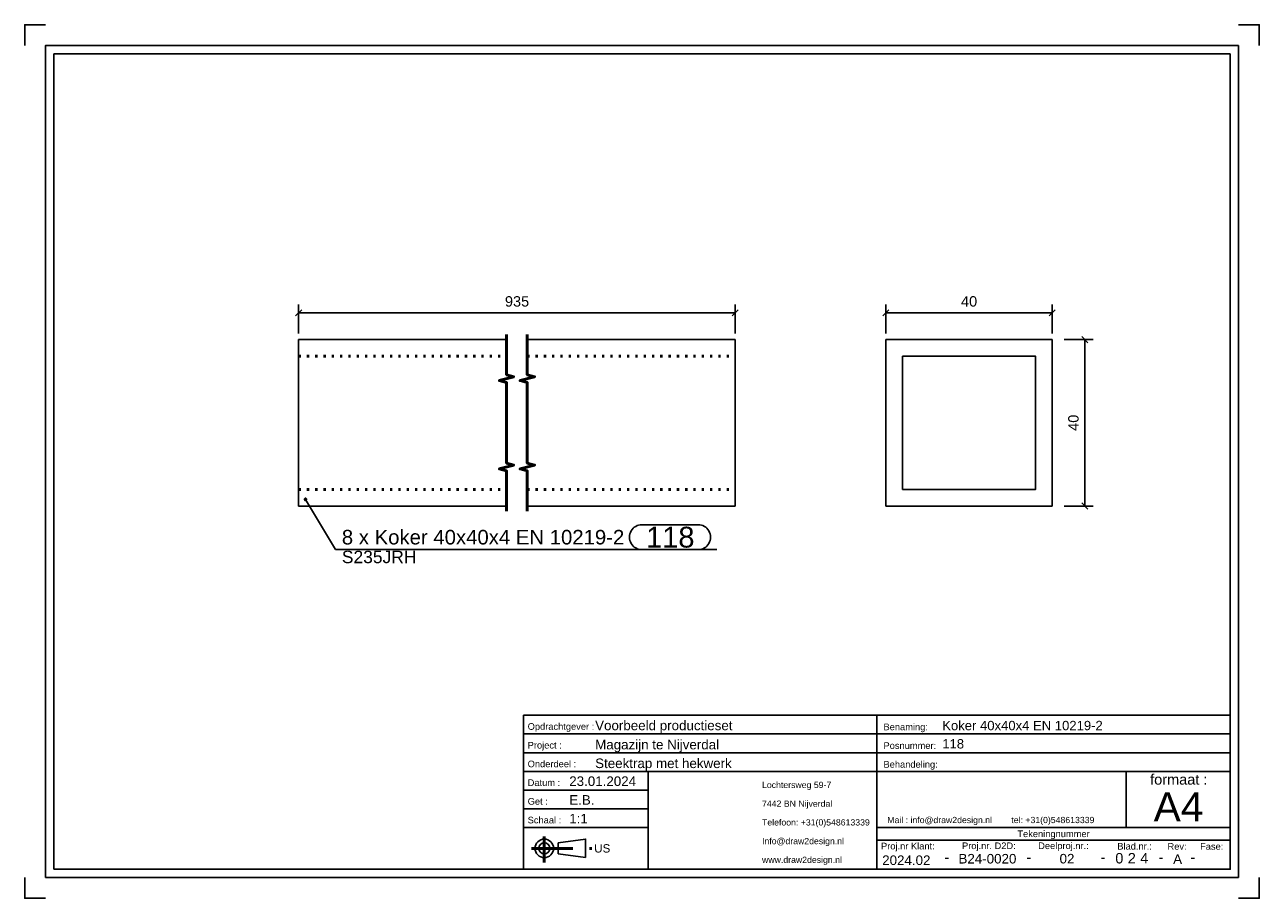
# Model space of a CAD drawing. Header units: millimetres. Extents: x 437 to 734, y -516 to -306.
import ezdxf
from ezdxf.enums import TextEntityAlignment as Align

# ---------------------------------------------------------------- set-up
doc = ezdxf.new("R2010")
doc.units = ezdxf.units.MM
doc.linetypes.add('DOT', pattern=[2, 0.5, -1.5])
doc.linetypes.add('STRICHPUNKT2', pattern=[18.5, 10, -4, 0.5, -4])
doc.layers.get('0').update_dxf_attribs({"linetype": 'CONTINUOUS'})
for name, color, linetype in [('DIM49', 4, 'CONTINUOUS'), ('TXT_ALL', 7, 'CONTINUOUS'), ('TXT_DIM49', 2, 'CONTINUOUS'), ('TXT_YELLOW', 2, 'CONTINUOUS')]:
    doc.layers.add(name, color=color, linetype=linetype)
doc.layers.add('LE_ALL', color=7, linetype='CONTINUOUS', lineweight=50)
doc.styles.add('ARIAL', font='arial.ttf')

# ---------------------------------------------------------------- blocks, each defined once
blk = doc.blocks.new('TFIELD_00005', base_point=(614.62, -506.97))
at = {"layer": 'TXT_YELLOW', "style": 'ARIAL'}
for s, p in [('Lochtersweg 59-7', (614.62, -488.97)), ('7442 BN Nijverdal', (614.62, -493.47)), ('Telefoon: +31(0)548613339', (614.62, -497.97)), ('Info@draw2design.nl', (614.62, -502.47)), ('www.draw2design.nl', (614.62, -506.97))]:
    blk.add_text(s, height=1.5, dxfattribs=at).set_placement(p, align=Align.MIDDLE_LEFT)
blk = doc.blocks.new('FLEX_00004', base_point=(627.43, -509.22))
blk.add_blockref('TFIELD_00005', (614.62, -506.97))
blk = doc.blocks.new('D2D_00003', base_point=(587.49, -507.36))
blk.add_blockref('FLEX_00004', (627.43, -509.22))
blk = doc.blocks.new('TFIELD_00007', base_point=(708.83, -494.22))
at = {"layer": 'TXT_YELLOW', "style": 'ARIAL'}
blk.add_text('A4', height=7, dxfattribs=at).set_placement((708.83, -494.22), align=Align.MIDDLE_LEFT)
blk = doc.blocks.new('FLEX_00006', base_point=(714.74, -499.22))
blk.add_blockref('TFIELD_00007', (708.83, -494.22))
blk = doc.blocks.new('TFIELD_00010', base_point=(644.75, -497.4))
at = {"layer": 'TXT_YELLOW', "style": 'ARIAL'}
blk.add_text('Mail : info@draw2design.nl        tel: +31(0)548613339', height=1.5, dxfattribs=at).set_placement((644.75, -497.4), align=Align.MIDDLE_LEFT)
blk = doc.blocks.new('FLEX_00009', base_point=(644.75, -498.65))
blk.add_blockref('TFIELD_00010', (644.75, -497.4))
blk = doc.blocks.new('DRAW2DESIGNLOGO_00008', base_point=(644.67, -495.73))
blk.add_blockref('FLEX_00009', (644.75, -498.65))
blk = doc.blocks.new('TFIELD_00014', base_point=(574.24, -504.22))
at = {"layer": 'TXT_YELLOW', "style": 'ARIAL'}
blk.add_text('US', height=2, dxfattribs=at).set_placement((574.24, -504.22), align=Align.MIDDLE_LEFT)
blk = doc.blocks.new('FLEX_00013', base_point=(574.24, -504.22))
blk.add_blockref('TFIELD_00014', (574.24, -504.22))
blk = doc.blocks.new('US_00012', base_point=(563.58, -504.22))
blk.add_line((565.6, -505.55), (572.16, -506.44))
blk.add_lwpolyline([(565.6, -505.55), (565.6, -502.89), (572.16, -502), (572.16, -506.44)])
for radius in [2.22, 1.33]:
    blk.add_circle((562.24, -504.22), radius)
at = {"layer": 'LE_ALL', "color": 1, "linetype": 'STRICHPUNKT2'}
for p, q in [((562.24, -501.4), (562.24, -507.63)), ((559.14, -504.22), (574.01, -504.22))]:
    blk.add_line(p, q, dxfattribs=at)
blk.add_blockref('FLEX_00013', (574.24, -504.22))
blk = doc.blocks.new('SCHRIFE_00016', base_point=(568.24, -489.22))
for p, q in [((557.24, -472.22), (642.24, -472.22)), ((642.24, -472.22), (727.24, -472.22)), ((642.24, -509.22), (642.24, -472.22)), ((727.24, -472.22), (727.24, -509.22)), ((557.24, -476.72), (642.24, -476.72)), ((642.24, -476.72), (727.24, -476.72)), ((557.24, -481.22), (642.24, -481.22)), ((642.24, -481.22), (727.24, -481.22)), ((557.24, -485.72), (727.24, -485.72)), ((587.24, -485.72), (587.24, -509.22)), ((702.24, -485.72), (702.24, -499.22)), ((587.24, -490.22), (557.24, -490.22)), ((587.24, -494.72), (557.24, -494.72)), ((587.24, -499.22), (557.24, -499.22)), ((727.24, -499.22), (642.24, -499.22)), ((727.24, -502.22), (642.24, -502.22))]:
    blk.add_line(p, q)
blk.add_lwpolyline([(727.24, -509.22), (557.24, -509.22), (557.24, -472.22)])
at = {"layer": 'TXT_YELLOW', "style": 'ARIAL'}
for s, height, p in [('Voorbeeld productieset', 2.3, (574.47, -475.82)), ('Koker 40x40x4 EN 10219-2', 2.25, (657.97, -475.82)), ('Magazijn te Nijverdal', 2.3, (574.47, -480.42)), ('118', 2.25, (657.97, -480.21)), ('Steektrap met hekwerk', 2.3, (574.47, -484.92)), ('23.01.2024', 2.3, (568.24, -489.22)), ('E.B.', 2.3, (568.24, -493.72)), ('1:1', 2.3, (568.24, -498.22))]:
    blk.add_text(s, height=height, dxfattribs=at).set_placement(p)
for s, height, p in [('2024.02', 2.3, (649.33, -508.22)), ('-', 2.5, (659.07, -507.56)), ('B24-0020', 2.3, (668.84, -507.86)), ('-', 2.5, (678.81, -507.56)), ('02', 2.3, (687.98, -507.85)), ('-', 2.5, (696.64, -507.56)), ('-', 2.5, (710.58, -507.56)), ('A', 2.3, (714.59, -507.95)), ('-', 2.5, (718.24, -507.56))]:
    blk.add_text(s, height=height, dxfattribs=at).set_placement(p, align=Align.CENTER)
blk = doc.blocks.new('TFIELD_00020', base_point=(705.6, -506.59))
at = {"layer": 'TXT_ALL', "style": 'ARIAL'}
blk.add_text('4', height=2.5, dxfattribs=at).set_placement((705.6, -506.59), align=Align.MIDDLE_LEFT)
blk = doc.blocks.new('4_00019')
blk.add_blockref('TFIELD_00020', (705.6, -506.59))
blk = doc.blocks.new('TELLER1_00018')
blk.add_blockref('4_00019', (0, 0))
blk = doc.blocks.new('TFIELD_00023', base_point=(702.6, -506.59))
at = {"layer": 'TXT_ALL', "style": 'ARIAL'}
blk.add_text('2', height=2.5, dxfattribs=at).set_placement((702.6, -506.59), align=Align.MIDDLE_LEFT)
blk = doc.blocks.new('2_00022')
blk.add_blockref('TFIELD_00023', (702.6, -506.59))
blk = doc.blocks.new('TELLER2_00021')
blk.add_blockref('2_00022', (0, 0))
blk = doc.blocks.new('TFIELD_00026', base_point=(699.6, -506.59))
at = {"layer": 'TXT_ALL', "style": 'ARIAL'}
blk.add_text('0', height=2.5, dxfattribs=at).set_placement((699.6, -506.59), align=Align.MIDDLE_LEFT)
blk = doc.blocks.new('0_00025')
blk.add_blockref('TFIELD_00026', (699.6, -506.59))
blk = doc.blocks.new('TELLER3_00024')
blk.add_blockref('0_00025', (0, 0))
blk = doc.blocks.new('NL_00027', base_point=(558.24, -475.72))
at = {"layer": 'TXT_ALL', "color": 1, "style": 'ARIAL'}
blk.add_text('Tekeningnummer', height=1.6, dxfattribs=at).set_placement((684.74, -500.72), align=Align.MIDDLE_CENTER)
at = {"layer": 'TXT_YELLOW', "style": 'ARIAL'}
for s, p in [('Opdrachtgever :', (558.24, -475.72)), ('Benaming:', (643.84, -475.82)), ('Project :', (558.24, -480.22)), ('Posnummer:', (643.84, -480.32)), ('Onderdeel :', (558.24, -484.72)), ('Behandeling:', (643.84, -484.82)), ('Datum :', (558.24, -489.22)), ('Get :', (558.24, -493.72)), ('Schaal :', (558.24, -498.22)), ('Proj.nr Klant:', (643.24, -504.47)), ('Proj.nr. D2D:', (662.73, -504.4)), ('Deelproj.nr.:', (681.05, -504.39)), ('Blad.nr.:', (700.08, -504.51)), ('Rev:', (712.16, -504.55)), ('Fase:', (720, -504.55))]:
    blk.add_text(s, height=1.6, dxfattribs=at).set_placement(p)
blk.add_text('formaat :', height=2.5, dxfattribs=at).set_placement((714.87, -488.9), align=Align.CENTER)
blk = doc.blocks.new('SCHRIFE_00015')
for name, p in [('SCHRIFE_00016', (568.24, -489.22)), ('NL_00027', (558.24, -475.72)), ('TELLER3_00024', (0, 0)), ('TELLER2_00021', (0, 0)), ('TELLER1_00018', (0, 0))]:
    blk.add_blockref(name, p)
blk = doc.blocks.new('DINA4Q_00002', base_point=(727.24, -313.22))
for p, q in [((729.24, -311.22), (729.24, -511.22)), ((444.24, -509.22), (444.24, -313.22)), ((444.24, -313.22), (727.24, -313.22)), ((442.24, -511.22), (729.24, -511.22))]:
    blk.add_line(p, q)
for points in [[(437.24, -311.22), (437.24, -306.22), (442.24, -306.22)], [(729.24, -306.22), (734.24, -306.22), (734.24, -311.22)], [(442.24, -511.22), (442.24, -311.22), (729.24, -311.22)], [(727.24, -313.22), (727.24, -509.22), (444.24, -509.22)], [(437.24, -511.22), (437.24, -516.22), (442.24, -516.22)], [(729.24, -516.22), (734.24, -516.22), (734.24, -511.22)]]:
    blk.add_lwpolyline(points)
for name, p in [('SCHRIFE_00015', (0, 0)), ('D2D_00003', (587.49, -507.36)), ('FLEX_00006', (714.74, -499.22)), ('DRAW2DESIGNLOGO_00008', (644.67, -495.73)), ('US_00012', (563.58, -504.22))]:
    blk.add_blockref(name, p)
blk = doc.blocks.new('_ZBL0018_00001')
blk.add_blockref('DINA4Q_00002', (727.24, -313.22))
blk = doc.blocks.new('_D1', base_point=(552.77, -373.98))
at = {"layer": 'DIM49', "color": 1}
for p, q in [((503.15, -380.48), (503.15, -373.48)), ((608.15, -380.48), (608.15, -373.48)), ((503.9, -374.73), (502.4, -376.23)), ((503.15, -375.48), (608.15, -375.48)), ((607.4, -376.23), (608.9, -374.73))]:
    blk.add_line(p, q, dxfattribs=at)
at = {"layer": 'TXT_DIM49', "style": 'ARIAL'}
blk.add_text('935', height=2.5, dxfattribs=at).set_placement((552.77, -373.98))
blk = doc.blocks.new('SHAPE_00049', base_point=(504.8, -420.33))
at = {"layer": 'DIM49', "color": 3}
for p, q in [((504.54, -420.29), (505.06, -420.29)), ((504.59, -420.49), (505, -420.49)), ((504.91, -420.09), (504.69, -420.09)), ((504.8, -420.33), (512.04, -432.41)), ((585.72, -426.41), (599.24, -426.41)), ((512.04, -432.41), (603.74, -432.41)), ((599.24, -432.41), (585.72, -432.41))]:
    blk.add_line(p, q, dxfattribs=at)
blk.add_lwpolyline([(504.61, -420.14), (504.57, -420.2), (504.54, -420.26), (504.53, -420.33), (504.54, -420.4), (504.57, -420.46), (504.61, -420.51), (504.67, -420.56), (504.73, -420.58), (504.8, -420.59), (504.87, -420.58), (504.93, -420.55), (504.99, -420.51), (505.03, -420.45), (505.05, -420.39), (505.06, -420.32), (505.05, -420.25), (505.02, -420.19), (504.98, -420.14), (504.93, -420.1), (504.86, -420.07), (504.79, -420.06), (504.73, -420.07), (504.66, -420.1)], close=True, dxfattribs=at)
for centre, start_param, end_param in [((585.72, -429.41), 1.570796, 4.712389), ((599.24, -429.41), 4.712389, 7.853982)]:
    blk.add_ellipse(centre, major_axis=(3, 0), ratio=1, start_param=start_param, end_param=end_param, dxfattribs=at)
at = {"layer": 'TXT_DIM49', "style": 'ARIAL'}
for s, height, p in [('8 x Koker 40x40x4 EN 10219-2', 3.5, (513.54, -429.41)), ('118', 5, (586.72, -429.41)), ('S235JRH', 3, (513.54, -434.16))]:
    blk.add_text(s, height=height, dxfattribs=at).set_placement(p, align=Align.MIDDLE_LEFT)
blk = doc.blocks.new('Koker 40x40x4 EN 10219-2_00035', base_point=(558.15, -417.93))
for p, q in [((503.15, -381.93), (553.15, -381.93)), ((503.15, -381.93), (503.15, -421.93)), ((558.15, -381.93), (608.15, -381.93)), ((608.15, -421.93), (608.15, -381.93)), ((503.15, -421.93), (553.15, -421.93)), ((558.15, -421.93), (608.15, -421.93))]:
    blk.add_line(p, q)
at = {"layer": 'LE_ALL', "color": 3, "linetype": 'DOT'}
for p, q in [((503.15, -385.93), (553.15, -385.93)), ((558.15, -385.93), (608.15, -385.93)), ((503.15, -417.93), (553.15, -417.93)), ((558.15, -417.93), (608.15, -417.93))]:
    blk.add_line(p, q, dxfattribs=at)
for name, p in [('_D1', (552.77, -373.98)), ('SHAPE_00049', (504.8, -420.33))]:
    blk.add_blockref(name, p)
blk = doc.blocks.new('Koker 40x40x4 EN 10219-2_00034')
blk.add_blockref('Koker 40x40x4 EN 10219-2_00035', (558.15, -417.93))
blk = doc.blocks.new('Baluster_00033')
blk.add_blockref('Koker 40x40x4 EN 10219-2_00034', (0, 0))
blk = doc.blocks.new('Hekwerk verdieping_00032')
blk.add_blockref('Baluster_00033', (0, 0))
blk = doc.blocks.new('Smits Agro_00031')
blk.add_blockref('Hekwerk verdieping_00032', (0, 0))
blk = doc.blocks.new('Nijverdal_00030')
blk.add_blockref('Smits Agro_00031', (0, 0))
blk = doc.blocks.new('_A3D0035_00029')
blk.add_blockref('Nijverdal_00030', (0, 0))
blk = doc.blocks.new('_SHORTEN_00036', base_point=(553.15, -423.18))
at = {"layer": 'LE_ALL', "color": 4}
for points in [[(553.15, -423.18), (553.15, -413.49), (551.4, -413.02), (554.9, -412.08), (553.15, -411.61), (553.15, -392.24), (551.4, -391.77), (554.9, -390.83), (553.15, -390.36), (553.15, -380.68)], [(558.15, -423.18), (558.15, -413.49), (556.4, -413.02), (559.9, -412.08), (558.15, -411.61), (558.15, -392.24), (556.4, -391.77), (559.9, -390.83), (558.15, -390.36), (558.15, -380.68)]]:
    blk.add_lwpolyline(points, dxfattribs=at)
blk = doc.blocks.new('_ANS0035_00028')
for name, p in [('_A3D0035_00029', (0, 0)), ('_SHORTEN_00036', (553.15, -423.18))]:
    blk.add_blockref(name, p)
blk = doc.blocks.new('_D2', base_point=(662.49, -373.98))
at = {"layer": 'DIM49', "color": 1}
for p, q in [((644.41, -380.48), (644.41, -373.48)), ((684.41, -380.48), (684.41, -373.48)), ((645.16, -374.73), (643.66, -376.23)), ((644.41, -375.48), (684.41, -375.48)), ((683.66, -376.23), (685.16, -374.73))]:
    blk.add_line(p, q, dxfattribs=at)
at = {"layer": 'TXT_DIM49', "style": 'ARIAL'}
blk.add_text('40', height=2.5, dxfattribs=at).set_placement((662.49, -373.98))
blk = doc.blocks.new('_D3', base_point=(690.77, -403.85))
at = {"layer": 'DIM49', "color": 1}
for p, q in [((687.27, -381.93), (694.27, -381.93)), ((693.02, -382.68), (691.52, -381.18)), ((692.27, -381.93), (692.27, -421.93)), ((691.52, -421.18), (693.02, -422.68)), ((687.27, -421.93), (694.27, -421.93))]:
    blk.add_line(p, q, dxfattribs=at)
at = {"layer": 'TXT_DIM49', "style": 'ARIAL'}
blk.add_text('40', height=2.5, rotation=90.0002, dxfattribs=at).set_placement((690.77, -403.85))
blk = doc.blocks.new('Koker 40x40x4 EN 10219-2_00044', base_point=(648.41, -385.93))
for points in [[(644.41, -381.93), (684.41, -381.93), (684.41, -421.93), (644.41, -421.93)], [(648.41, -385.93), (648.41, -417.93), (680.41, -417.93), (680.41, -385.93)]]:
    blk.add_lwpolyline(points, close=True)
for name, p in [('_D2', (662.49, -373.98)), ('_D3', (690.77, -403.85))]:
    blk.add_blockref(name, p)
blk = doc.blocks.new('Koker 40x40x4 EN 10219-2_00043')
blk.add_blockref('Koker 40x40x4 EN 10219-2_00044', (648.41, -385.93))
blk = doc.blocks.new('Baluster_00042')
blk.add_blockref('Koker 40x40x4 EN 10219-2_00043', (0, 0))
blk = doc.blocks.new('Hekwerk verdieping_00041')
blk.add_blockref('Baluster_00042', (0, 0))
blk = doc.blocks.new('Smits Agro_00040')
blk.add_blockref('Hekwerk verdieping_00041', (0, 0))
blk = doc.blocks.new('Nijverdal_00039')
blk.add_blockref('Smits Agro_00040', (0, 0))
blk = doc.blocks.new('_A3D0036_00038')
blk.add_blockref('Nijverdal_00039', (0, 0))
blk = doc.blocks.new('_ANS0036_00037')
blk.add_blockref('_A3D0036_00038', (0, 0))

msp = doc.modelspace()

# ---------------------------------------------------------------- block references
for name in ['_ZBL0018_00001', '_ANS0035_00028', '_ANS0036_00037']:
    msp.add_blockref(name, (0, 0))

doc.saveas('drawing.dxf')
